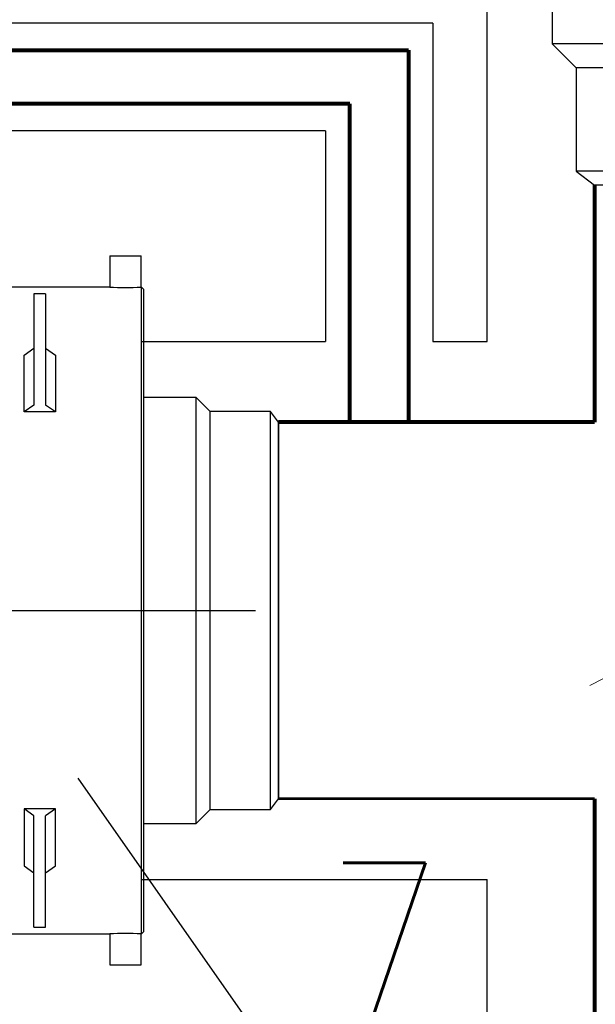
# Model space of a CAD drawing. Header units: metres. Extents: x 6538042 to 13082743, y 6022817 to 12049805.
# Tile 31 of 92: x 6539374 to 6539379.35, y 6024173.42 to 6024182.57. Entities that reach past the tile are written whole.
import ezdxf
from ezdxf.lldxf.tags import DXFTag

# ---------------------------------------------------------------- set-up
doc = ezdxf.new("R2010")
doc.units = ezdxf.units.M
doc.header["$MEASUREMENT"] = 0
for name, color, linetype in [('A400WW9_1', 7, 'CONTINUOUS'), ('d-izolacja', 251, 'CONTINUOUS'), ('d-małe zawory', 7, 'CONTINUOUS'), ('Default', 7, 'CONTINUOUS'), ('dg opis', 7, 'CONTINUOUS'), ('Linie_tabeli', 7, 'CONTINUOUS')]:
    doc.layers.add(name, color=color, linetype=linetype)
for name, color, linetype, lineweight in [('d-komora zawory', 7, 'CONTINUOUS', 13), ('d-sciany komory', 7, 'CONTINUOUS', 30), ('d-zasilanie', 1, 'CONTINUOUS', 53)]:
    doc.layers.add(name, color=color, linetype=linetype, lineweight=lineweight)
doc.styles.add('STYL1', font='SIMPLEX.shx', dxfattribs={"width": 0.8})
tags = doc.linetypes.add('CENTER2', pattern=[28.575, 19.05, -3.175, 3.175, -3.175]).pattern_tags.tags
tags[10:11] = [DXFTag(74, 4), DXFTag(75, 0), DXFTag(340, '0'), DXFTag(46, 0.0), DXFTag(50, 0.0), DXFTag(44, 0.0), DXFTag(45, 0.0)]
tags[8:9] = [DXFTag(74, 4), DXFTag(75, 0), DXFTag(340, '0'), DXFTag(46, 0.0), DXFTag(50, 0.0), DXFTag(44, 0.0), DXFTag(45, 0.0)]
tags[6:7] = [DXFTag(74, 4), DXFTag(75, 0), DXFTag(340, '0'), DXFTag(46, 0.0), DXFTag(50, 0.0), DXFTag(44, 0.0), DXFTag(45, 0.0)]
tags[4:5] = [DXFTag(74, 4), DXFTag(75, 0), DXFTag(340, '0'), DXFTag(46, 0.0), DXFTag(50, 0.0), DXFTag(44, 0.0), DXFTag(45, 0.0)]

# ---------------------------------------------------------------- blocks, each defined once
blk = doc.blocks.new('zawor')
at = {"layer": 'A400WW9_1', "color": 7, "linetype": 'Continuous'}
for p, q in [((4237.157, 1312.822), (4237.157, 1307.234)), ((4282.423, 1307.234), (4237.157, 1307.234)), ((4237.157, 1307.234), (4238.645, 1305.746)), ((4280.935, 1305.746), (4238.645, 1305.746)), ((4238.645, 1305.746), (4238.645, 1299.341)), ((4280.935, 1299.341), (4238.645, 1299.341)), ((4238.645, 1299.341), (4239.79, 1298.462)), ((4279.79, 1298.462), (4239.79, 1298.462))]:
    blk.add_line(p, q, dxfattribs=at)
blk = doc.blocks.new('z350')
at = {"layer": 'A400WW9_1', "color": 7, "linetype": 'Continuous'}
for p, q in [((6539311.8149, 6024168.9637), (6539312.1063, 6024168.9637)), ((6539311.8149, 6024168.9637), (6539311.8149, 6024168.6741)), ((6539312.1063, 6024168.6741), (6539312.1063, 6024168.9637)), ((6539311.8152, 6024168.6742), (6539307.3243, 6024168.6742)), ((6539312.1109, 6024168.6742), (6539312.1044, 6024168.6742)), ((6539312.1109, 6024162.6612), (6539312.1109, 6024168.6742)), ((6539312.1291, 6024168.6559), (6539312.1109, 6024168.6742)), ((6539311.1093, 6024168.6111), (6539311.1093, 6024167.9738)), ((6539311.2186, 6024168.6111), (6539311.1093, 6024168.6111)), ((6539311.2186, 6024168.6111), (6539311.2186, 6024167.9738)), ((6539312.1291, 6024168.6559), (6539312.1291, 6024162.6794)), ((6539311.0182, 6024168.0411), (6539311.1093, 6024168.106)), ((6539311.0182, 6024167.5132), (6539311.0182, 6024168.0411)), ((6539311.2186, 6024168.106), (6539311.3096, 6024168.0411)), ((6539311.3096, 6024168.0411), (6539311.3096, 6024167.5132)), ((6539311.1093, 6024167.9738), (6539311.1093, 6024167.578)), ((6539311.2186, 6024167.9738), (6539311.2186, 6024167.578)), ((6539311.1093, 6024167.578), (6539311.0182, 6024167.5132)), ((6539311.3096, 6024167.5132), (6539311.2186, 6024167.578)), ((6539312.618, 6024167.648), (6539312.1291, 6024167.648)), ((6539312.618, 6024163.6873), (6539312.618, 6024167.648)), ((6539312.7482, 6024167.5178), (6539312.618, 6024167.648)), ((6539311.3096, 6024167.5132), (6539311.0182, 6024167.5132)), ((6539312.7482, 6024163.8175), (6539312.7482, 6024167.5178)), ((6539313.3087, 6024167.5178), (6539312.7482, 6024167.5178)), ((6539313.3087, 6024163.8175), (6539313.3087, 6024167.5178)), ((6539313.3856, 6024167.4177), (6539313.3087, 6024167.5178)), ((6539313.3856, 6024163.9177), (6539313.3856, 6024167.4177)), ((6539313.3087, 6024163.8175), (6539313.3856, 6024163.9177)), ((6539311.1093, 6024163.7573), (6539311.0182, 6024163.8222)), ((6539311.3096, 6024163.8222), (6539311.0182, 6024163.8222)), ((6539311.0182, 6024163.8222), (6539311.0182, 6024163.2942)), ((6539311.3096, 6024163.8222), (6539311.2186, 6024163.7573)), ((6539311.3096, 6024163.2942), (6539311.3096, 6024163.8222)), ((6539311.1093, 6024163.3615), (6539311.1093, 6024163.7573)), ((6539311.2186, 6024163.3615), (6539311.2186, 6024163.7573)), ((6539312.618, 6024163.6873), (6539312.7482, 6024163.8175)), ((6539312.7482, 6024163.8175), (6539313.3087, 6024163.8175)), ((6539312.1291, 6024163.6873), (6539312.618, 6024163.6873)), ((6539311.0182, 6024163.2942), (6539311.1093, 6024163.2293)), ((6539311.1093, 6024162.7242), (6539311.1093, 6024163.3615)), ((6539311.2186, 6024162.7242), (6539311.2186, 6024163.3615)), ((6539311.2186, 6024163.2293), (6539311.3096, 6024163.2942)), ((6539311.1093, 6024162.7242), (6539311.2186, 6024162.7242)), ((6539308.5234, 6024162.6612), (6539311.8152, 6024162.6612)), ((6539311.8149, 6024162.6612), (6539311.8149, 6024162.3716)), ((6539312.1044, 6024162.6612), (6539312.1109, 6024162.6612)), ((6539312.1063, 6024162.3716), (6539312.1063, 6024162.6612)), ((6539312.1109, 6024162.6612), (6539312.1291, 6024162.6794)), ((6539311.8149, 6024162.3716), (6539312.1063, 6024162.3716))]:
    blk.add_line(p, q, dxfattribs=at)
for centre, start, end in [((6539311.9606, 6024171.677), 267.22254, 272.77746), ((6539311.9606, 6024159.6583), 87.22254, 92.77746)]:
    blk.add_arc(centre, 3.0064, start, end, dxfattribs=at)
at = {"layer": 'Default', "color": 7, "linetype": 'CENTER2'}
blk.add_line((6539305.673, 6024165.6677), (6539313.1705, 6024165.6677), dxfattribs=at)
at = {"layer": 'Linie_tabeli'}
blk.add_line((6539313.3856, 6024167.4177), (6539313.3856, 6024163.9177), dxfattribs=at)

msp = doc.modelspace()

# ---------------------------------------------------------------- linework, layer by layer
at = {"layer": 'd-izolacja'}
for p, q in [((6539378.34383, 6024179.5791), (6539378.34383, 6024183.18665)), ((6539377.83935, 6024182.53802), (6539366.9135, 6024182.53802)), ((6539377.83935, 6024182.53802), (6539377.83935, 6024179.5791)), ((6539376.83935, 6024181.53802), (6539367.9135, 6024181.53802)), ((6539376.83935, 6024181.53802), (6539376.83935, 6024179.5791)), ((6539375.12965, 6024179.5791), (6539376.83935, 6024179.5791)), ((6539377.83935, 6024179.5791), (6539378.34383, 6024179.5791)), ((6539375.12965, 6024174.5791), (6539378.34383, 6024174.5791)), ((6539378.34383, 6024172.54714), (6539378.34383, 6024174.5791))]:
    msp.add_line(p, q, dxfattribs=at)
at = {"layer": 'd-komora zawory'}
msp.add_line((6539390.9875, 6024182.41635), (6539379.30034, 6024176.38146), dxfattribs=at)
at = {"layer": 'd-małe zawory'}
msp.add_line((6539376.30972, 6024172.99361), (6539374.53974, 6024175.51892), dxfattribs=at)
at = {"layer": 'd-zasilanie', "lineweight": 80}
for p, q in [((6539373.05837, 6024182.28802), (6539377.61271, 6024182.28802)), ((6539377.61271, 6024182.28802), (6539377.61271, 6024178.8291)), ((6539377.06598, 6024181.78802), (6539373.05837, 6024181.78802)), ((6539377.06598, 6024178.8291), (6539377.06598, 6024181.78802)), ((6539379.34383, 6024181.03265), (6539379.34383, 6024180.40291)), ((6539379.34383, 6024180.40291), (6539379.34383, 6024178.8291)), ((6539379.34383, 6024178.8291), (6539376.40437, 6024178.8291)), ((6539379.34383, 6024175.3291), (6539379.34383, 6024172.54714))]:
    msp.add_line(p, q, dxfattribs=at)
at = {"layer": 'd-zasilanie', "lineweight": 15}
msp.add_line((6539376.40437, 6024178.8291), (6539378.34383, 6024178.8291), dxfattribs=at)
at = {"layer": 'd-zasilanie'}
msp.add_line((6539379.34383, 6024175.3291), (6539376.40437, 6024175.3291), dxfattribs=at)

# ---------------------------------------------------------------- block references
at = {"layer": 'd-sciany komory', "xscale": 0.1499999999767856, "yscale": 0.1499999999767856, "zscale": 0.1499999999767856}
msp.add_blockref('zawor', (6538743.37534, 6023986.26329), dxfattribs=at)
at = {"layer": 'Linie_tabeli'}
msp.add_blockref('z350', (63.0188, 11.41144), dxfattribs=at)

# ---------------------------------------------------------------- texts
at = {"layer": 'dg opis', "color": 7, "linetype": 'Continuous', "lineweight": 60, "insert": (6539376.84105, 6024174.7316), "char_height": 1.59398, "attachment_point": 1, "style": 'STYL1'}
msp.add_mtext_dynamic_manual_height_columns('\\A1;7', width=26.3298502, gutter_width=12.5, heights=[0], dxfattribs=at)

doc.saveas('drawing.dxf')
